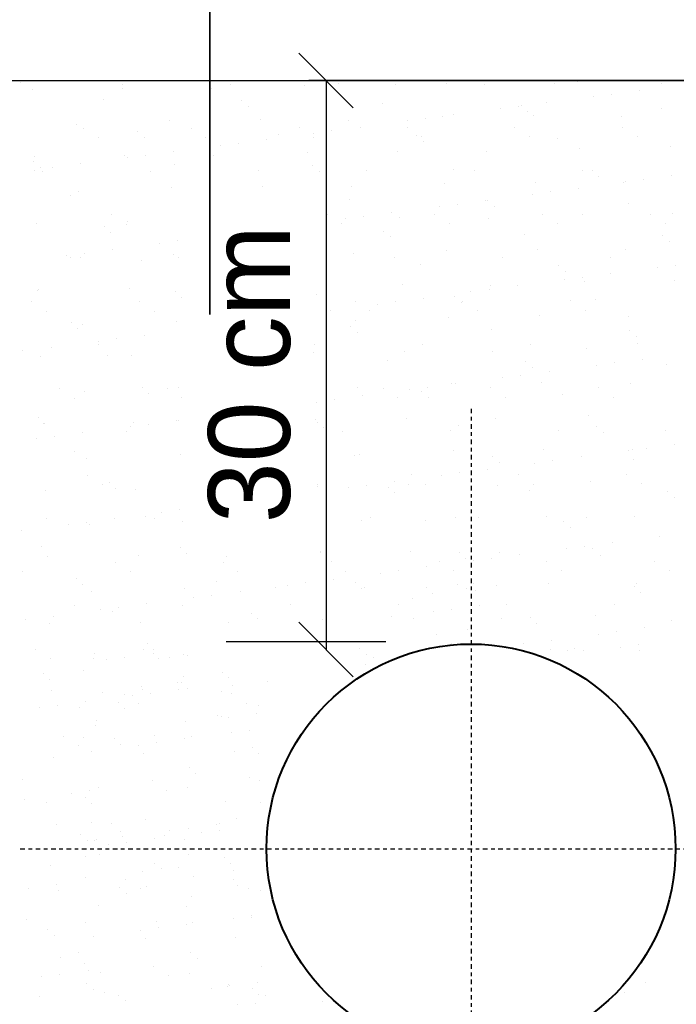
# Model space of a CAD drawing. Extents: x 10053 to 10263, y 5337 to 5664.
# Tile 11 of 14: x 10186 to 10204, y 5501 to 5529. Entities that reach past the tile are written whole.
import ezdxf

# ---------------------------------------------------------------- set-up
doc = ezdxf.new("R2010")
doc.units = 0
doc.header["$LTSCALE"] = 0.01
doc.linetypes.add('DASHDOT', pattern=[25.4, 12.7, -6.35, 0, -6.35])
doc.layers.get('0').update_dxf_attribs({"linetype": 'CONTINUOUS'})
for name, color, linetype in [('kreskowania', 254, 'CONTINUOUS'), ('NAPISY', 7, 'CONTINUOUS'), ('osie', 7, 'DASHDOT')]:
    doc.layers.add(name, color=color, linetype=linetype)
for name, color, linetype, lineweight in [('odnośniki grube', 21, 'CONTINUOUS', 35), ('rury', 130, 'CONTINUOUS', 40), ('ŚCIANY', 2, 'CONTINUOUS', 25)]:
    doc.layers.add(name, color=color, linetype=linetype, lineweight=lineweight)
doc.styles.get("Standard").update_dxf_attribs({"font": 'txt', "height": 0.003})

msp = doc.modelspace()

# ---------------------------------------------------------------- linework, layer by layer
at = {"layer": 'kreskowania', "color": 7}
for p, q in [((10185.766, 5526.874), (10185.766, 5526.874)), ((10188.6, 5526.816), (10188.6, 5526.816)), ((10191.586, 5526.821), (10191.586, 5526.821)), ((10193.646, 5526.782), (10193.646, 5526.782)), ((10194.572, 5526.827), (10194.572, 5526.827)), ((10196.156, 5526.814), (10196.156, 5526.814)), ((10197.559, 5526.832), (10197.559, 5526.832)), ((10198.609, 5526.803), (10198.609, 5526.803)), ((10200.545, 5526.837), (10200.545, 5526.837)), ((10201.199, 5526.896), (10201.199, 5526.896)), ((10202.689, 5526.917), (10202.689, 5526.917)), ((10203.531, 5526.843), (10203.531, 5526.843)), ((10186.093, 5526.669), (10186.093, 5526.669)), ((10188.603, 5526.701), (10188.603, 5526.701)), ((10191.056, 5526.689), (10191.056, 5526.689)), ((10202.137, 5526.546), (10202.137, 5526.546)), ((10202.916, 5526.649), (10202.916, 5526.649)), ((10188.062, 5526.388), (10188.062, 5526.388)), ((10191.899, 5526.355), (10191.899, 5526.355)), ((10195.793, 5526.27), (10195.793, 5526.27)), ((10199.63, 5526.237), (10199.63, 5526.237)), ((10200.335, 5526.309), (10200.335, 5526.309)), ((10201.638, 5526.48), (10201.638, 5526.48)), ((10192.076, 5526.193), (10192.076, 5526.193)), ((10197.754, 5525.969), (10197.754, 5525.969)), ((10199.057, 5526.141), (10199.057, 5526.141)), ((10199.556, 5526.206), (10199.556, 5526.206)), ((10199.806, 5526.075), (10199.806, 5526.075)), ((10199.962, 5525.947), (10199.962, 5525.947)), ((10203.523, 5526.152), (10203.523, 5526.152)), ((10187.31, 5525.708), (10187.31, 5525.708)), ((10189.9, 5525.802), (10189.9, 5525.802)), ((10192.41, 5525.834), (10192.41, 5525.834)), ((10194.863, 5525.822), (10194.863, 5525.822)), ((10196.475, 5525.801), (10196.475, 5525.801)), ((10196.975, 5525.866), (10196.975, 5525.866)), ((10197.452, 5525.915), (10197.452, 5525.915)), ((10202.415, 5525.936), (10202.415, 5525.936)), ((10187.515, 5525.599), (10187.515, 5525.599)), ((10189.017, 5525.513), (10189.017, 5525.513)), ((10190.501, 5525.605), (10190.501, 5525.605)), ((10192.91, 5525.428), (10192.91, 5525.428)), ((10193.487, 5525.61), (10193.487, 5525.61)), ((10193.894, 5525.461), (10193.894, 5525.461)), ((10194.393, 5525.527), (10194.393, 5525.527)), ((10195.173, 5525.629), (10195.173, 5525.629)), ((10196.473, 5525.616), (10196.473, 5525.616)), ((10199.459, 5525.621), (10199.459, 5525.621)), ((10202.445, 5525.627), (10202.445, 5525.627)), ((10187.919, 5525.342), (10187.919, 5525.342)), ((10189.193, 5525.351), (10189.193, 5525.351)), ((10190.905, 5525.347), (10190.905, 5525.347)), ((10191.812, 5525.187), (10191.812, 5525.187)), ((10192.592, 5525.289), (10192.592, 5525.289)), ((10193.891, 5525.353), (10193.891, 5525.353)), ((10196.747, 5525.395), (10196.747, 5525.395)), ((10196.877, 5525.358), (10196.877, 5525.358)), ((10196.924, 5525.233), (10196.924, 5525.233)), ((10199.863, 5525.364), (10199.863, 5525.364)), ((10200.641, 5525.311), (10200.641, 5525.311)), ((10202.85, 5525.369), (10202.85, 5525.369)), ((10188.663, 5524.853), (10188.663, 5524.853)), ((10190.011, 5524.95), (10190.011, 5524.95)), ((10191.313, 5525.121), (10191.313, 5525.121)), ((10193.706, 5524.935), (10193.706, 5524.935)), ((10196.216, 5524.967), (10196.216, 5524.967)), ((10198.669, 5524.955), (10198.669, 5524.955)), ((10201.259, 5525.048), (10201.259, 5525.048)), ((10203.769, 5525.08), (10203.769, 5525.08)), ((10186.134, 5524.671), (10186.134, 5524.671)), ((10186.153, 5524.821), (10186.153, 5524.821)), ((10187.43, 5524.61), (10187.43, 5524.61)), ((10188.732, 5524.781), (10188.732, 5524.781)), ((10189.231, 5524.847), (10189.231, 5524.847)), ((10190.028, 5524.587), (10190.028, 5524.587)), ((10191.116, 5524.841), (10191.116, 5524.841)), ((10186.151, 5524.441), (10186.151, 5524.441)), ((10186.311, 5524.509), (10186.311, 5524.509)), ((10186.388, 5524.409), (10186.388, 5524.409)), ((10186.65, 5524.507), (10186.65, 5524.507)), ((10189.375, 5524.414), (10189.375, 5524.414)), ((10192.361, 5524.42), (10192.361, 5524.42)), ((10193.865, 5524.554), (10193.865, 5524.554)), ((10194.041, 5524.392), (10194.041, 5524.392)), ((10195.347, 5524.425), (10195.347, 5524.425)), ((10197.758, 5524.469), (10197.758, 5524.469)), ((10198.333, 5524.431), (10198.333, 5524.431)), ((10201.319, 5524.436), (10201.319, 5524.436)), ((10201.595, 5524.436), (10201.595, 5524.436)), ((10197.513, 5524.068), (10197.513, 5524.068)), ((10200.023, 5524.1), (10200.023, 5524.1)), ((10201.772, 5524.274), (10201.772, 5524.274)), ((10202.476, 5524.088), (10202.476, 5524.088)), ((10202.522, 5524.114), (10202.522, 5524.114)), ((10203.021, 5524.18), (10203.021, 5524.18)), ((10203.801, 5524.282), (10203.801, 5524.282)), ((10187.37, 5523.861), (10187.37, 5523.861)), ((10189.96, 5523.954), (10189.96, 5523.954)), ((10192.47, 5523.986), (10192.47, 5523.986)), ((10194.923, 5523.974), (10194.923, 5523.974)), ((10199.941, 5523.774), (10199.941, 5523.774)), ((10200.44, 5523.84), (10200.44, 5523.84)), ((10201.219, 5523.943), (10201.219, 5523.943)), ((10187.145, 5523.745), (10187.145, 5523.745)), ((10194.876, 5523.627), (10194.876, 5523.627)), ((10197.859, 5523.5), (10197.859, 5523.5)), ((10198.638, 5523.603), (10198.638, 5523.603)), ((10198.713, 5523.594), (10198.713, 5523.594)), ((10202.606, 5523.51), (10202.606, 5523.51)), ((10196.057, 5523.263), (10196.057, 5523.263)), ((10197.36, 5523.434), (10197.36, 5523.434)), ((10198.889, 5523.432), (10198.889, 5523.432)), ((10200.234, 5523.22), (10200.234, 5523.22)), ((10203.22, 5523.225), (10203.22, 5523.225)), ((10203.83, 5523.233), (10203.83, 5523.233)), ((10186.214, 5522.974), (10186.214, 5522.974)), ((10188.289, 5523.198), (10188.289, 5523.198)), ((10188.724, 5523.006), (10188.724, 5523.006)), ((10194.261, 5523.209), (10194.261, 5523.209)), ((10194.666, 5522.952), (10194.666, 5522.952)), ((10194.778, 5523.095), (10194.778, 5523.095)), ((10195.278, 5523.16), (10195.278, 5523.16)), ((10196.277, 5523.119), (10196.277, 5523.119)), ((10197.247, 5523.215), (10197.247, 5523.215)), ((10197.652, 5522.957), (10197.652, 5522.957)), ((10198.73, 5523.107), (10198.73, 5523.107)), ((10200.638, 5522.962), (10200.638, 5522.962)), ((10201.32, 5523.201), (10201.32, 5523.201)), ((10203.624, 5522.968), (10203.624, 5522.968)), ((10188.099, 5522.871), (10188.099, 5522.871)), ((10188.276, 5522.709), (10188.276, 5522.709)), ((10188.693, 5522.941), (10188.693, 5522.941)), ((10195.83, 5522.753), (10195.83, 5522.753)), ((10189.616, 5522.415), (10189.616, 5522.415)), ((10190.115, 5522.481), (10190.115, 5522.481)), ((10196.007, 5522.591), (10196.007, 5522.591)), ((10199.723, 5522.668), (10199.723, 5522.668)), ((10203.56, 5522.635), (10203.56, 5522.635)), ((10203.737, 5522.473), (10203.737, 5522.473)), ((10187.534, 5522.141), (10187.534, 5522.141)), ((10188.314, 5522.243), (10188.314, 5522.243)), ((10197.573, 5522.22), (10197.573, 5522.22)), ((10200.083, 5522.252), (10200.083, 5522.252)), ((10202.536, 5522.24), (10202.536, 5522.24)), ((10187.035, 5522.075), (10187.035, 5522.075)), ((10187.163, 5522.008), (10187.163, 5522.008)), ((10187.431, 5522.013), (10187.431, 5522.013)), ((10189.11, 5521.944), (10189.11, 5521.944)), ((10190.02, 5522.106), (10190.02, 5522.106)), ((10190.149, 5522.013), (10190.149, 5522.013)), ((10194.983, 5522.127), (10194.983, 5522.127)), ((10196.121, 5522.024), (10196.121, 5522.024)), ((10199.107, 5522.03), (10199.107, 5522.03)), ((10202.094, 5522.035), (10202.094, 5522.035)), ((10196.841, 5521.826), (10196.841, 5521.826)), ((10200.678, 5521.793), (10200.678, 5521.793)), ((10200.855, 5521.631), (10200.855, 5521.631)), ((10203.406, 5521.748), (10203.406, 5521.748)), ((10203.905, 5521.813), (10203.905, 5521.813)), ((10200.825, 5521.408), (10200.825, 5521.408)), ((10201.324, 5521.474), (10201.324, 5521.474)), ((10201.38, 5521.353), (10201.38, 5521.353)), ((10202.103, 5521.576), (10202.103, 5521.576)), ((10203.89, 5521.385), (10203.89, 5521.385)), ((10186.228, 5521.103), (10186.228, 5521.103)), ((10186.274, 5521.126), (10186.274, 5521.126)), ((10188.784, 5521.158), (10188.784, 5521.158)), ((10190.065, 5521.07), (10190.065, 5521.07)), ((10196.337, 5521.271), (10196.337, 5521.271)), ((10198.244, 5521.068), (10198.244, 5521.068)), ((10198.743, 5521.134), (10198.743, 5521.134)), ((10198.79, 5521.26), (10198.79, 5521.26)), ((10199.522, 5521.236), (10199.522, 5521.236)), ((10186.077, 5520.792), (10186.077, 5520.792)), ((10189.063, 5520.797), (10189.063, 5520.797)), ((10190.242, 5520.908), (10190.242, 5520.908)), ((10193.958, 5520.985), (10193.958, 5520.985)), ((10195.036, 5520.808), (10195.036, 5520.808)), ((10196.162, 5520.794), (10196.162, 5520.794)), ((10196.941, 5520.897), (10196.941, 5520.897)), ((10197.795, 5520.952), (10197.795, 5520.952)), ((10197.972, 5520.79), (10197.972, 5520.79)), ((10198.022, 5520.813), (10198.022, 5520.813)), ((10201.008, 5520.819), (10201.008, 5520.819)), ((10201.689, 5520.867), (10201.689, 5520.867)), ((10186.482, 5520.534), (10186.482, 5520.534)), ((10189.468, 5520.54), (10189.468, 5520.54)), ((10194.36, 5520.557), (10194.36, 5520.557)), ((10195.44, 5520.55), (10195.44, 5520.55)), ((10195.663, 5520.728), (10195.663, 5520.728)), ((10198.426, 5520.556), (10198.426, 5520.556)), ((10201.412, 5520.561), (10201.412, 5520.561)), ((10187.182, 5520.228), (10187.182, 5520.228)), ((10190.081, 5520.259), (10190.081, 5520.259)), ((10195.044, 5520.279), (10195.044, 5520.279)), ((10197.634, 5520.372), (10197.634, 5520.372)), ((10200.144, 5520.404), (10200.144, 5520.404)), ((10202.597, 5520.393), (10202.597, 5520.393)), ((10187.359, 5520.066), (10187.359, 5520.066)), ((10187.491, 5520.166), (10187.491, 5520.166)), ((10194.913, 5520.11), (10194.913, 5520.11)), ((10195.089, 5519.948), (10195.089, 5519.948)), ((10198.806, 5520.025), (10198.806, 5520.025)), ((10202.643, 5519.992), (10202.643, 5519.992)), ((10187.919, 5519.709), (10187.919, 5519.709)), ((10188.418, 5519.774), (10188.418, 5519.774)), ((10189.198, 5519.877), (10189.198, 5519.877)), ((10202.82, 5519.831), (10202.82, 5519.831)), ((10185.837, 5519.435), (10185.837, 5519.435)), ((10186.617, 5519.537), (10186.617, 5519.537)), ((10187.937, 5519.607), (10187.937, 5519.607)), ((10193.91, 5519.618), (10193.91, 5519.618)), ((10196.397, 5519.424), (10196.397, 5519.424)), ((10196.896, 5519.623), (10196.896, 5519.623)), ((10198.85, 5519.412), (10198.85, 5519.412)), ((10199.882, 5519.628), (10199.882, 5519.628)), ((10201.44, 5519.505), (10201.44, 5519.505)), ((10202.868, 5519.634), (10202.868, 5519.634)), ((10186.335, 5519.278), (10186.335, 5519.278)), ((10188.193, 5519.302), (10188.193, 5519.302)), ((10188.845, 5519.31), (10188.845, 5519.31)), ((10193.887, 5519.392), (10193.887, 5519.392)), ((10195.924, 5519.184), (10195.924, 5519.184)), ((10199.761, 5519.151), (10199.761, 5519.151)), ((10202.988, 5519.21), (10202.988, 5519.21)), ((10199.937, 5518.989), (10199.937, 5518.989)), ((10200.406, 5518.87), (10200.406, 5518.87)), ((10201.709, 5519.041), (10201.709, 5519.041)), ((10202.208, 5519.107), (10202.208, 5519.107)), ((10203.654, 5519.066), (10203.654, 5519.066)), ((10199.128, 5518.702), (10199.128, 5518.702)), ((10199.627, 5518.767), (10199.627, 5518.767)), ((10186.852, 5518.391), (10186.852, 5518.391)), ((10187.551, 5518.318), (10187.551, 5518.318)), ((10189.148, 5518.427), (10189.148, 5518.427)), ((10189.838, 5518.396), (10189.838, 5518.396)), ((10190.141, 5518.411), (10190.141, 5518.411)), ((10195.104, 5518.431), (10195.104, 5518.431)), ((10195.81, 5518.407), (10195.81, 5518.407)), ((10196.547, 5518.362), (10196.547, 5518.362)), ((10197.046, 5518.428), (10197.046, 5518.428)), ((10197.694, 5518.525), (10197.694, 5518.525)), ((10197.825, 5518.53), (10197.825, 5518.53)), ((10198.796, 5518.412), (10198.796, 5518.412)), ((10200.204, 5518.557), (10200.204, 5518.557)), ((10201.782, 5518.418), (10201.782, 5518.418)), ((10202.657, 5518.545), (10202.657, 5518.545)), ((10187.256, 5518.133), (10187.256, 5518.133)), ((10189.324, 5518.265), (10189.324, 5518.265)), ((10190.242, 5518.138), (10190.242, 5518.138)), ((10194.465, 5518.088), (10194.465, 5518.088)), ((10195.244, 5518.19), (10195.244, 5518.19)), ((10196.214, 5518.149), (10196.214, 5518.149)), ((10196.878, 5518.309), (10196.878, 5518.309)), ((10197.055, 5518.147), (10197.055, 5518.147)), ((10199.201, 5518.155), (10199.201, 5518.155)), ((10200.772, 5518.224), (10200.772, 5518.224)), ((10202.187, 5518.16), (10202.187, 5518.16)), ((10193.965, 5518.022), (10193.965, 5518.022)), ((10186.265, 5517.585), (10186.265, 5517.585)), ((10190.082, 5517.511), (10190.082, 5517.511)), ((10190.159, 5517.501), (10190.159, 5517.501)), ((10193.948, 5517.544), (10193.948, 5517.544)), ((10196.458, 5517.576), (10196.458, 5517.576)), ((10198.911, 5517.564), (10198.911, 5517.564)), ((10201.501, 5517.658), (10201.501, 5517.658)), ((10186.395, 5517.431), (10186.395, 5517.431)), ((10186.442, 5517.423), (10186.442, 5517.423)), ((10188.803, 5517.342), (10188.803, 5517.342)), ((10188.905, 5517.463), (10188.905, 5517.463)), ((10189.302, 5517.408), (10189.302, 5517.408)), ((10193.996, 5517.468), (10193.996, 5517.468)), ((10194.172, 5517.306), (10194.172, 5517.306)), ((10197.889, 5517.383), (10197.889, 5517.383)), ((10200.656, 5517.227), (10200.656, 5517.227)), ((10201.726, 5517.35), (10201.726, 5517.35)), ((10203.643, 5517.233), (10203.643, 5517.233)), ((10186.222, 5517.003), (10186.222, 5517.003)), ((10186.721, 5517.068), (10186.721, 5517.068)), ((10187.501, 5517.171), (10187.501, 5517.171)), ((10188.712, 5517.206), (10188.712, 5517.206)), ((10194.684, 5517.216), (10194.684, 5517.216)), ((10197.67, 5517.222), (10197.67, 5517.222)), ((10201.903, 5517.188), (10201.903, 5517.188)), ((10200.264, 5516.709), (10200.264, 5516.709)), ((10202.717, 5516.697), (10202.717, 5516.697)), ((10203.092, 5516.741), (10203.092, 5516.741)), ((10203.872, 5516.843), (10203.872, 5516.843)), ((10187.276, 5516.659), (10187.276, 5516.659)), ((10187.612, 5516.47), (10187.612, 5516.47)), ((10190.202, 5516.564), (10190.202, 5516.564)), ((10195.007, 5516.541), (10195.007, 5516.541)), ((10195.165, 5516.584), (10195.165, 5516.584)), ((10197.754, 5516.677), (10197.754, 5516.677)), ((10198.844, 5516.508), (10198.844, 5516.508)), ((10201.291, 5516.504), (10201.291, 5516.504)), ((10202.593, 5516.675), (10202.593, 5516.675)), ((10202.737, 5516.424), (10202.737, 5516.424)), ((10198.709, 5516.164), (10198.709, 5516.164)), ((10199.02, 5516.346), (10199.02, 5516.346)), ((10200.012, 5516.335), (10200.012, 5516.335)), ((10200.511, 5516.401), (10200.511, 5516.401)), ((10187.626, 5515.989), (10187.626, 5515.989)), ((10196.585, 5516.006), (10196.585, 5516.006)), ((10197.431, 5515.996), (10197.431, 5515.996)), ((10197.93, 5516.061), (10197.93, 5516.061)), ((10199.571, 5516.011), (10199.571, 5516.011)), ((10202.557, 5516.016), (10202.557, 5516.016)), ((10188.03, 5515.732), (10188.03, 5515.732)), ((10188.23, 5515.784), (10188.23, 5515.784)), ((10188.407, 5515.622), (10188.407, 5515.622)), ((10188.965, 5515.615), (10188.965, 5515.615)), ((10194.003, 5515.743), (10194.003, 5515.743)), ((10194.008, 5515.697), (10194.008, 5515.697)), ((10194.85, 5515.656), (10194.85, 5515.656)), ((10195.349, 5515.721), (10195.349, 5515.721)), ((10195.961, 5515.667), (10195.961, 5515.667)), ((10196.128, 5515.824), (10196.128, 5515.824)), ((10196.518, 5515.729), (10196.518, 5515.729)), ((10196.989, 5515.748), (10196.989, 5515.748)), ((10198.971, 5515.717), (10198.971, 5515.717)), ((10199.975, 5515.753), (10199.975, 5515.753)), ((10201.561, 5515.81), (10201.561, 5515.81)), ((10202.961, 5515.759), (10202.961, 5515.759)), ((10186.455, 5515.583), (10186.455, 5515.583)), ((10196.138, 5515.505), (10196.138, 5515.505)), ((10199.854, 5515.582), (10199.854, 5515.582)), ((10203.691, 5515.549), (10203.691, 5515.549)), ((10203.868, 5515.387), (10203.868, 5515.387)), ((10186.5, 5514.799), (10186.5, 5514.799)), ((10188.385, 5514.805), (10188.385, 5514.805)), ((10189.241, 5514.858), (10189.241, 5514.858)), ((10189.486, 5514.804), (10189.486, 5514.804)), ((10189.687, 5514.976), (10189.687, 5514.976)), ((10190.186, 5515.042), (10190.186, 5515.042)), ((10195.458, 5514.815), (10195.458, 5514.815)), ((10197.815, 5514.83), (10197.815, 5514.83)), ((10198.445, 5514.821), (10198.445, 5514.821)), ((10200.325, 5514.862), (10200.325, 5514.862)), ((10201.431, 5514.826), (10201.431, 5514.826)), ((10202.778, 5514.85), (10202.778, 5514.85)), ((10187.106, 5514.636), (10187.106, 5514.636)), ((10187.605, 5514.702), (10187.605, 5514.702)), ((10187.672, 5514.623), (10187.672, 5514.623)), ((10190.262, 5514.716), (10190.262, 5514.716)), ((10195.225, 5514.736), (10195.225, 5514.736)), ((10196.972, 5514.74), (10196.972, 5514.74)), ((10200.809, 5514.707), (10200.809, 5514.707)), ((10200.986, 5514.545), (10200.986, 5514.545)), ((10185.804, 5514.465), (10185.804, 5514.465)), ((10203.477, 5514.309), (10203.477, 5514.309)), ((10186.359, 5514.016), (10186.359, 5514.016)), ((10190.196, 5513.983), (10190.196, 5513.983)), ((10200.896, 5513.969), (10200.896, 5513.969)), ((10201.395, 5514.035), (10201.395, 5514.035)), ((10201.622, 5513.962), (10201.622, 5513.962)), ((10202.175, 5514.137), (10202.175, 5514.137)), ((10186.516, 5513.735), (10186.516, 5513.735)), ((10189.026, 5513.767), (10189.026, 5513.767)), ((10190.373, 5513.822), (10190.373, 5513.822)), ((10191.479, 5513.756), (10191.479, 5513.756)), ((10194.069, 5513.849), (10194.069, 5513.849)), ((10194.089, 5513.899), (10194.089, 5513.899)), ((10196.579, 5513.881), (10196.579, 5513.881)), ((10197.926, 5513.866), (10197.926, 5513.866)), ((10198.103, 5513.704), (10198.103, 5513.704)), ((10198.814, 5513.695), (10198.814, 5513.695)), ((10199.032, 5513.869), (10199.032, 5513.869)), ((10199.594, 5513.798), (10199.594, 5513.798)), ((10201.82, 5513.781), (10201.82, 5513.781)), ((10188.401, 5513.588), (10188.401, 5513.588)), ((10191.387, 5513.594), (10191.387, 5513.594)), ((10194.373, 5513.599), (10194.373, 5513.599)), ((10197.012, 5513.458), (10197.012, 5513.458)), ((10197.359, 5513.604), (10197.359, 5513.604)), ((10198.315, 5513.629), (10198.315, 5513.629)), ((10200.345, 5513.61), (10200.345, 5513.61)), ((10203.331, 5513.615), (10203.331, 5513.615)), ((10185.819, 5513.325), (10185.819, 5513.325)), ((10187.313, 5513.142), (10187.313, 5513.142)), ((10188.805, 5513.331), (10188.805, 5513.331)), ((10191.791, 5513.336), (10191.791, 5513.336)), ((10194.777, 5513.341), (10194.777, 5513.341)), ((10195.734, 5513.289), (10195.734, 5513.289)), ((10196.233, 5513.355), (10196.233, 5513.355)), ((10197.763, 5513.347), (10197.763, 5513.347)), ((10200.75, 5513.352), (10200.75, 5513.352)), ((10203.736, 5513.358), (10203.736, 5513.358)), ((10187.49, 5512.98), (10187.49, 5512.98)), ((10190.322, 5512.868), (10190.322, 5512.868)), ((10191.207, 5513.057), (10191.207, 5513.057)), ((10192.832, 5512.9), (10192.832, 5512.9)), ((10193.153, 5512.95), (10193.153, 5512.95)), ((10193.652, 5513.015), (10193.652, 5513.015)), ((10194.431, 5513.118), (10194.431, 5513.118)), ((10195.044, 5513.024), (10195.044, 5513.024)), ((10195.285, 5512.889), (10195.285, 5512.889)), ((10197.009, 5512.884), (10197.009, 5512.884)), ((10197.875, 5512.982), (10197.875, 5512.982)), ((10198.133, 5512.864), (10198.133, 5512.864)), ((10198.324, 5513.007), (10198.324, 5513.007)), ((10198.937, 5512.939), (10198.937, 5512.939)), ((10200.385, 5513.014), (10200.385, 5513.014)), ((10202.774, 5512.906), (10202.774, 5512.906)), ((10202.838, 5513.002), (10202.838, 5513.002)), ((10187.733, 5512.775), (10187.733, 5512.775)), ((10190.571, 5512.61), (10190.571, 5512.61)), ((10191.071, 5512.675), (10191.071, 5512.675)), ((10191.85, 5512.778), (10191.85, 5512.778)), ((10195.221, 5512.862), (10195.221, 5512.862)), ((10197.186, 5512.722), (10197.186, 5512.722)), ((10198.372, 5512.81), (10198.372, 5512.81)), ((10202.951, 5512.744), (10202.951, 5512.744)), ((10187.274, 5512.398), (10187.274, 5512.398)), ((10188.489, 5512.336), (10188.489, 5512.336)), ((10189.269, 5512.438), (10189.269, 5512.438)), ((10190.261, 5512.403), (10190.261, 5512.403)), ((10193.247, 5512.409), (10193.247, 5512.409)), ((10196.233, 5512.414), (10196.233, 5512.414)), ((10196.618, 5512.584), (10196.618, 5512.584)), ((10198.492, 5512.386), (10198.492, 5512.386)), ((10199.219, 5512.419), (10199.219, 5512.419)), ((10202.205, 5512.425), (10202.205, 5512.425)), ((10186.688, 5512.098), (10186.688, 5512.098)), ((10187.99, 5512.27), (10187.99, 5512.27)), ((10188.324, 5512.216), (10188.324, 5512.216)), ((10192.161, 5512.183), (10192.161, 5512.183)), ((10196.055, 5512.098), (10196.055, 5512.098)), ((10197.213, 5512.218), (10197.213, 5512.218)), ((10197.712, 5512.284), (10197.712, 5512.284)), ((10199.892, 5512.065), (10199.892, 5512.065)), ((10201.682, 5512.115), (10201.682, 5512.115)), ((10185.908, 5511.996), (10185.908, 5511.996)), ((10186.576, 5511.888), (10186.576, 5511.888)), ((10189.086, 5511.92), (10189.086, 5511.92)), ((10191.539, 5511.908), (10191.539, 5511.908)), ((10192.338, 5512.021), (10192.338, 5512.021)), ((10194.129, 5512.001), (10194.129, 5512.001)), ((10196.639, 5512.033), (10196.639, 5512.033)), ((10199.092, 5512.022), (10199.092, 5512.022)), ((10200.068, 5511.903), (10200.068, 5511.903)), ((10203.785, 5511.98), (10203.785, 5511.98)), ((10197.287, 5511.594), (10197.287, 5511.594)), ((10198.161, 5511.722), (10198.161, 5511.722)), ((10201.78, 5511.603), (10201.78, 5511.603)), ((10202.279, 5511.668), (10202.279, 5511.668)), ((10203.059, 5511.771), (10203.059, 5511.771)), ((10189.279, 5511.341), (10189.279, 5511.341)), ((10197.691, 5511.337), (10197.691, 5511.337)), ((10199.199, 5511.263), (10199.199, 5511.263)), ((10199.698, 5511.329), (10199.698, 5511.329)), ((10200.478, 5511.431), (10200.478, 5511.431)), ((10202.376, 5511.237), (10202.376, 5511.237)), ((10202.875, 5511.303), (10202.875, 5511.303)), ((10186.189, 5511.182), (10186.189, 5511.182)), ((10187.821, 5511.053), (10187.821, 5511.053)), ((10188.66, 5510.963), (10188.66, 5510.963)), ((10189.175, 5511.187), (10189.175, 5511.187)), ((10189.44, 5511.066), (10189.44, 5511.066)), ((10189.455, 5511.179), (10189.455, 5511.179)), ((10190.274, 5511.042), (10190.274, 5511.042)), ((10190.383, 5511.021), (10190.383, 5511.021)), ((10195.147, 5511.198), (10195.147, 5511.198)), ((10195.346, 5511.041), (10195.346, 5511.041)), ((10200.446, 5511.166), (10200.446, 5511.166)), ((10200.903, 5511.138), (10200.903, 5511.138)), ((10201.12, 5511.209), (10201.12, 5511.209)), ((10201.359, 5511.155), (10201.359, 5511.155)), ((10202.899, 5511.155), (10202.899, 5511.155)), ((10186.593, 5510.924), (10186.593, 5510.924)), ((10187.793, 5510.927), (10187.793, 5510.927)), ((10188.161, 5510.897), (10188.161, 5510.897)), ((10189.579, 5510.929), (10189.579, 5510.929)), ((10189.891, 5510.951), (10189.891, 5510.951)), ((10195.315, 5510.752), (10195.315, 5510.752)), ((10195.552, 5510.94), (10195.552, 5510.94)), ((10186.396, 5510.499), (10186.396, 5510.499)), ((10187.525, 5510.582), (10187.525, 5510.582)), ((10190.29, 5510.415), (10190.29, 5510.415)), ((10191.362, 5510.549), (10191.362, 5510.549)), ((10186.573, 5510.337), (10186.573, 5510.337)), ((10189.118, 5510.154), (10189.118, 5510.154)), ((10190.109, 5510.267), (10190.109, 5510.267)), ((10190.224, 5510.264), (10190.224, 5510.264)), ((10191.539, 5510.387), (10191.539, 5510.387)), ((10191.628, 5510.186), (10191.628, 5510.186)), ((10192.619, 5510.299), (10192.619, 5510.299)), ((10186.637, 5510.04), (10186.637, 5510.04)), ((10188.049, 5509.997), (10188.049, 5509.997)), ((10188.64, 5509.939), (10188.64, 5509.939)), ((10188.874, 5509.904), (10188.874, 5509.904)), ((10189.147, 5510.072), (10189.147, 5510.072)), ((10189.373, 5509.969), (10189.373, 5509.969)), ((10190.153, 5510.072), (10190.153, 5510.072)), ((10190.401, 5510.102), (10190.401, 5510.102)), ((10191.346, 5510.024), (10191.346, 5510.024)), ((10191.626, 5509.944), (10191.626, 5509.944)), ((10186.792, 5509.629), (10186.792, 5509.629)), ((10187.572, 5509.732), (10187.572, 5509.732)), ((10188.48, 5509.707), (10188.48, 5509.707)), ((10189.044, 5509.681), (10189.044, 5509.681)), ((10192.03, 5509.687), (10192.03, 5509.687)), ((10192.373, 5509.623), (10192.373, 5509.623)), ((10186.293, 5509.564), (10186.293, 5509.564)), ((10187.407, 5509.573), (10187.407, 5509.573)), ((10188.656, 5509.545), (10188.656, 5509.545)), ((10191.235, 5509.337), (10191.235, 5509.337)), ((10192.31, 5509.405), (10192.31, 5509.405)), ((10187.853, 5509.08), (10187.853, 5509.08)), ((10187.882, 5509.206), (10187.882, 5509.206)), ((10190.335, 5509.194), (10190.335, 5509.194)), ((10191.326, 5509.307), (10191.326, 5509.307)), ((10191.53, 5509.302), (10191.53, 5509.302)), ((10186.963, 5508.78), (10186.963, 5508.78)), ((10189.491, 5508.781), (10189.491, 5508.781)), ((10191.626, 5508.871), (10191.626, 5508.871)), ((10192.125, 5508.936), (10192.125, 5508.936)), ((10187.368, 5508.523), (10187.368, 5508.523)), ((10187.514, 5508.749), (10187.514, 5508.749)), ((10188.361, 5508.698), (10188.361, 5508.698)), ((10188.538, 5508.536), (10188.538, 5508.536)), ((10189.045, 5508.531), (10189.045, 5508.531)), ((10189.544, 5508.597), (10189.544, 5508.597)), ((10190.324, 5508.699), (10190.324, 5508.699)), ((10190.5, 5508.754), (10190.5, 5508.754)), ((10187.743, 5508.359), (10187.743, 5508.359)), ((10189.178, 5508.307), (10189.178, 5508.307)), ((10191.688, 5508.339), (10191.688, 5508.339)), ((10192.189, 5508.463), (10192.189, 5508.463)), ((10192.366, 5508.301), (10192.366, 5508.301)), ((10186.697, 5508.192), (10186.697, 5508.192)), ((10190.445, 5507.906), (10190.445, 5507.906)), ((10190.622, 5507.744), (10190.622, 5507.744)), ((10185.837, 5507.59), (10185.837, 5507.59)), ((10189.414, 5507.538), (10189.414, 5507.538)), ((10192.121, 5507.622), (10192.121, 5507.622)), ((10192.4, 5507.543), (10192.4, 5507.543)), ((10187.177, 5507.197), (10187.177, 5507.197)), ((10187.676, 5507.263), (10187.676, 5507.263)), ((10187.942, 5507.358), (10187.942, 5507.358)), ((10189.818, 5507.28), (10189.818, 5507.28)), ((10190.395, 5507.346), (10190.395, 5507.346)), ((10185.875, 5507.026), (10185.875, 5507.026)), ((10186.49, 5506.93), (10186.49, 5506.93)), ((10187.563, 5507.065), (10187.563, 5507.065)), ((10187.739, 5506.903), (10187.739, 5506.903)), ((10191.456, 5506.98), (10191.456, 5506.98)), ((10192.414, 5506.936), (10192.414, 5506.936)), ((10186.757, 5506.345), (10186.757, 5506.345)), ((10187.738, 5506.379), (10187.738, 5506.379)), ((10188.288, 5506.347), (10188.288, 5506.347)), ((10189.239, 5506.459), (10189.239, 5506.459)), ((10191.208, 5506.333), (10191.208, 5506.333)), ((10191.274, 5506.353), (10191.274, 5506.353)), ((10191.749, 5506.491), (10191.749, 5506.491)), ((10187.444, 5506.056), (10187.444, 5506.056)), ((10188.534, 5506.138), (10188.534, 5506.138)), ((10189.89, 5506.164), (10189.89, 5506.164)), ((10190.428, 5506.23), (10190.428, 5506.23)), ((10190.785, 5506.108), (10190.785, 5506.108)), ((10191.285, 5506.174), (10191.285, 5506.174)), ((10187.621, 5505.894), (10187.621, 5505.894)), ((10187.808, 5505.89), (10187.808, 5505.89)), ((10187.865, 5505.925), (10187.865, 5505.925)), ((10188.587, 5505.993), (10188.587, 5505.993)), ((10188.703, 5505.834), (10188.703, 5505.834)), ((10189.483, 5505.937), (10189.483, 5505.937)), ((10189.768, 5506.027), (10189.768, 5506.027)), ((10190.318, 5505.913), (10190.318, 5505.913)), ((10187.963, 5505.51), (10187.963, 5505.51)), ((10188.204, 5505.769), (10188.204, 5505.769)), ((10187.569, 5505.453), (10187.569, 5505.453)), ((10189.488, 5505.264), (10189.488, 5505.264)), ((10190.416, 5505.499), (10190.416, 5505.499)), ((10191.406, 5505.42), (10191.406, 5505.42)), ((10191.582, 5505.258), (10191.582, 5505.258)), ((10186.612, 5505.189), (10186.612, 5505.189)), ((10189.161, 5505.026), (10189.161, 5505.026)), ((10189.665, 5505.102), (10189.665, 5505.102)), ((10190.149, 5505.137), (10190.149, 5505.137)), ((10191.671, 5505.058), (10191.671, 5505.058)), ((10187.567, 5504.874), (10187.567, 5504.874)), ((10188.683, 5504.81), (10188.683, 5504.81)), ((10190.553, 5504.879), (10190.553, 5504.879)), ((10191.669, 5504.816), (10191.669, 5504.816)), ((10185.979, 5504.557), (10185.979, 5504.557)), ((10186.759, 5504.66), (10186.759, 5504.66)), ((10186.818, 5504.497), (10186.818, 5504.497)), ((10188.523, 5504.579), (10188.523, 5504.579)), ((10188.7, 5504.417), (10188.7, 5504.417)), ((10189.087, 5504.553), (10189.087, 5504.553)), ((10189.26, 5504.611), (10189.26, 5504.611)), ((10191.77, 5504.643), (10191.77, 5504.643)), ((10192.073, 5504.558), (10192.073, 5504.558)), ((10192.416, 5504.494), (10192.416, 5504.494)), ((10190.499, 5504.337), (10190.499, 5504.337)), ((10187.925, 5504.077), (10187.925, 5504.077)), ((10190.378, 5504.065), (10190.378, 5504.065)), ((10185.93, 5503.715), (10185.93, 5503.715)), ((10187.557, 5503.62), (10187.557, 5503.62)), ((10189.534, 5503.652), (10189.534, 5503.652)), ((10190.543, 5503.625), (10190.543, 5503.625)), ((10191.67, 5503.742), (10191.67, 5503.742)), ((10192.169, 5503.808), (10192.169, 5503.808)), ((10192.174, 5503.747), (10192.174, 5503.747)), ((10186.527, 5503.413), (10186.527, 5503.413)), ((10189.088, 5503.402), (10189.088, 5503.402)), ((10189.588, 5503.468), (10189.588, 5503.468)), ((10190.367, 5503.571), (10190.367, 5503.571)), ((10186.704, 5503.251), (10186.704, 5503.251)), ((10187.786, 5503.231), (10187.786, 5503.231)), ((10189.222, 5503.178), (10189.222, 5503.178)), ((10191.732, 5503.21), (10191.732, 5503.21)), ((10187.386, 5502.788), (10187.386, 5502.788)), ((10186.878, 5502.65), (10186.878, 5502.65)), ((10190.488, 5502.778), (10190.488, 5502.778)), ((10190.665, 5502.616), (10190.665, 5502.616)), ((10187.538, 5502.487), (10187.538, 5502.487)), ((10187.643, 5502.293), (10187.643, 5502.293)), ((10189.457, 5502.409), (10189.457, 5502.409)), ((10192.443, 5502.415), (10192.443, 5502.415)), ((10186.364, 5502.125), (10186.364, 5502.125)), ((10186.863, 5502.191), (10186.863, 5502.191)), ((10187.985, 5502.229), (10187.985, 5502.229)), ((10189.862, 5502.152), (10189.862, 5502.152)), ((10190.438, 5502.218), (10190.438, 5502.218)), ((10192.341, 5501.966), (10192.341, 5501.966)), ((10187.606, 5501.936), (10187.606, 5501.936)), ((10187.782, 5501.774), (10187.782, 5501.774)), ((10191.062, 5501.797), (10191.062, 5501.797)), ((10191.499, 5501.851), (10191.499, 5501.851)), ((10191.528, 5501.916), (10191.528, 5501.916)), ((10191.562, 5501.863), (10191.562, 5501.863)), ((10192.19, 5501.789), (10192.19, 5501.789)), ((10203.072, 5501.946), (10203.072, 5501.946)), ((10186.3, 5501.571), (10186.3, 5501.571)), ((10188.095, 5501.689), (10188.095, 5501.689)), ((10188.492, 5501.612), (10188.492, 5501.612)), ((10188.669, 5501.45), (10188.669, 5501.45)), ((10192.367, 5501.627), (10192.367, 5501.627)), ((10192.544, 5501.604), (10192.544, 5501.604)), ((10194.145, 5501.426), (10194.145, 5501.426)), ((10202.494, 5501.673), (10202.494, 5501.673)), ((10191.792, 5501.362), (10191.792, 5501.362)), ((10192.281, 5501.377), (10192.281, 5501.377))]:
    msp.add_line(p, q, dxfattribs=at)
at = {"layer": 'NAPISY', "color": 7}
for p, q in [((10194.985, 5526.164), (10193.475, 5527.674)), ((10213.478, 5526.919), (10193.758, 5526.919)), ((10194.23, 5526.919), (10194.23, 5511.174)), ((10193.475, 5511.929), (10194.985, 5510.419)), ((10195.883, 5511.382), (10191.467, 5511.382))]:
    msp.add_line(p, q, dxfattribs=at)
at = {"layer": 'odnośniki grube', "color": 7}
msp.add_line((10191.014, 5520.448), (10191.014, 5574.32), dxfattribs=at)
at = {"layer": 'osie', "color": 7}
for p, q in [((10198.246, 5517.838), (10198.246, 5495.026)), ((10185.764, 5505.662), (10209.855, 5505.662))]:
    msp.add_line(p, q, dxfattribs=at)
at = {"layer": 'rury', "color": 7}
msp.add_circle((10198.246, 5505.662), 5.663, dxfattribs=at)
at = {"layer": 'ŚCIANY', "color": 7}
msp.add_line((10183.104, 5526.919), (10213.714, 5526.919), dxfattribs=at)

# ---------------------------------------------------------------- texts
at = {"color": 7}
msp.add_text('30 cm', height=2.2651, rotation=90, dxfattribs=at).set_placement((10193.231, 5514.669))

doc.saveas('drawing.dxf')
